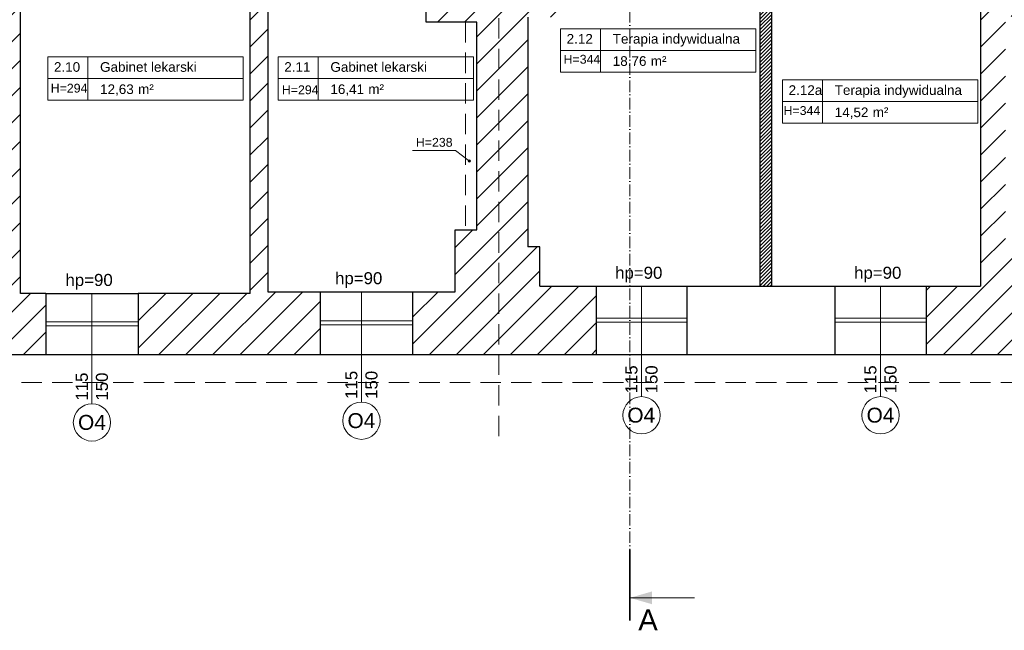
# Model space of a CAD drawing. Header units: millimetres. Extents: x 26866 to 1024070, y -428191 to 408885.
# Tile 47 of 248: x 184302 to 196558, y 277991 to 285601. Entities that reach past the tile are written whole.
import ezdxf

# ---------------------------------------------------------------- set-up
doc = ezdxf.new("R2010")
doc.units = ezdxf.units.MM
doc.header["$LTSCALE"] = 2
doc.linetypes.add('ACAD_ISO10W100', pattern=[18, 12, -3, 0, -3])
doc.linetypes.add('HIDDENX2', pattern=[19.05, 12.7, -6.35])
for name, color, linetype, lineweight in [('0_OPIS', 7, 'Continuous', 13), ('3DPLAN_A_OKNA', 153, 'Continuous', 5), ('3DPLAN_A_TABELKA POMIESZCZEŃ', 7, 'Continuous', 0), ('3DPLAN_A_WYSOKOŚCI ZMIANA', 144, 'HIDDENX2', 5), ('A_STOL_OPIS', 55, 'Continuous', 5), ('A_TXT', 7, 'Continuous', 0), ('A_ZESTAWIENIE STOLARKI', 3, 'Continuous', 15)]:
    doc.layers.add(name, color=color, linetype=linetype, lineweight=lineweight)
for name, color, linetype in [('3DPLAN_A_KRESKOWANIE 1', 253, 'Continuous'), ('3DPLAN_A_OPIS', 8, 'Continuous'), ('3DPLAN_A_POMIESZCZENIE NUMER', 100, 'Continuous'), ('3DPLAN_K_DZIAŁOWA NISKIE', 134, 'Continuous'), ('3DPLAN_K_NOŚNA', 7, 'Continuous'), ('3DPLAN_K_OBRYS WIDOK', 242, 'Continuous'), ('A_POMIESZCZENIE OPIS', 100, 'Continuous')]:
    doc.layers.add(name, color=color, linetype=linetype)
doc.styles.add('ARIAL', font='arial.ttf')
doc.styles.add('TABEL1', font='txt')

# ---------------------------------------------------------------- blocks, each defined once
blk = doc.blocks.new('tabelka dla tp')
at = {"layer": '3DPLAN_A_TABELKA POMIESZCZEŃ'}
for p, q in [((49.7, 54), (49.7, 0)), ((0, 27), (243.1, 27))]:
    blk.add_line(p, q, dxfattribs=at)
blk.add_lwpolyline([(0, 54), (243.1, 54), (243.1, 0), (0, 0)], close=True, dxfattribs=at)
at = {"layer": '3DPLAN_A_POMIESZCZENIE NUMER', "color": 7, "style": 'ARIAL'}
blk.add_attdef('NUMER', (2.2, 35.4), '', height=12, dxfattribs=at)
at = {"layer": 'A_POMIESZCZENIE OPIS', "insert": (112.2, 19.8), "char_height": 12, "width": 36.412, "attachment_point": 1, "style": 'ARIAL'}
blk.add_mtext('{\\C7;m²}', dxfattribs=at)
at = {"layer": 'A_POMIESZCZENIE OPIS', "color": 7, "style": 'ARIAL'}
for tag, p in [('NAZWA', (51.7, 35.4)), ('POWIERZCHNIA', (51.1, 7.2))]:
    blk.add_attdef(tag, p, '', height=12, dxfattribs=at)
blk = doc.blocks.new('II pietrooo')
at = {"layer": '3DPLAN_A_KRESKOWANIE 1'}
h = blk.add_hatch(dxfattribs=at)
h.set_pattern_fill('ANSI31', color=256, scale=7.5, style=0)
h.set_pattern_definition([(45, (25713.503, -37486.946), (-16.83798, 16.83798), [])])
h.paths.add_polyline_path([(28996.1, -35640), (29220.1, -35640), (29220.1, -35744), (29268.1, -35744), (29268.1, -35638), (29280.1, -35638), (29280.1, -35618), (28996.1, -35618)])
h.paths.add_polyline_path([(28878.1, -35618), (28627.1, -35618), (28627.1, -35638.7), (28681.5, -35638.7), (28681.5, -35640), (28878.1, -35640)])
h.paths.add_polyline_path([(28627.1, -35774.7), (28669.1, -35774.7), (28669.1, -35692.7), (28627.1, -35692.7)])
h.paths.add_polyline_path([(28558.7, -36657), (28739.1, -36657), (28739.1, -36571), (28671.1, -36571), (28671.1, -36518), (28657.1, -36518), (28657.1, -36236), (28700.1, -36236), (28700.1, -36016), (28669.1, -36016), (28669.1, -35828.7), (28627.1, -35828.7), (28627.1, -35865), (28626.1, -35886), (28626.1, -36572), (28558.7, -36572)])
h.paths.add_polyline_path([(29268.1, -35964), (29268.1, -35847), (29220.1, -35847), (29220.1, -35964)])
h.paths.add_polyline_path([(29503.5, -35638), (29503.5, -35618), (29460.1, -35618), (29460.1, -35600), (29450.1, -35600), (29450.1, -35618), (29383.1, -35618), (29383.1, -35638)])
h.paths.add_polyline_path([(28853.1, -36657), (29038.1, -36657), (29038.1, -36571), (28853.1, -36571)])
h.paths.add_polyline_path([(29151.1, -36657), (29338.1, -36657), (29338.1, -36571), (29270.1, -36571), (29270.1, -36518), (29220.1, -36518), (29220.1, -36571), (29151.1, -36571)])
h.paths.add_polyline_path([(29634.1, -36571), (29451.1, -36571), (29451.1, -36657), (29634.1, -36657)])
h.paths.add_polyline_path([(29935.1, -36571), (29869.1, -36571), (29869.1, -36518), (29822.1, -36518), (29822.1, -36571), (29747.1, -36571), (29747.1, -36657), (29935.1, -36657)])
h.paths.add_polyline_path([(30049.1, -36657), (30229.1, -36657), (30229.1, -36572), (30152.1, -36572), (30152.1, -35868), (30205.1, -35868), (30205.1, -35846), (30137.1, -35846), (30137.1, -36571), (30049.1, -36571)])
h.paths.add_polyline_path([(30416.1, -35967), (30444.1, -35967), (30444.1, -36519), (30416.1, -36519), (30416.1, -36572), (30344.1, -36572), (30344.1, -36657), (30525.1, -36657), (30525.1, -36569), (30491.1, -36569), (30491.1, -35961), (30561.1, -35961), (30561.1, -35942), (30464.1, -35942), (30464.1, -35846), (30308.1, -35846), (30308.1, -35868), (30416.1, -35868)])
h.paths.add_polyline_path([(30640.1, -36657), (30826.1, -36657), (30826.1, -36569), (30640.1, -36569)])
h.paths.add_polyline_path([(31069.1, -36128), (31069.1, -36517), (31041.1, -36517), (31041.1, -36569), (30941.1, -36569), (30941.1, -36657), (31677.5, -36657), (31677.5, -36350), (31638.1, -36350), (31638.1, -36497), (31585.1, -36497), (31585.1, -36562), (31092.1, -36562), (31092.1, -36128)])
h.paths.add_polyline_path([(31069.1, -35961), (30716.1, -35961), (30716.1, -35813), (30718.6, -35813), (30728.1, -35813), (30728.1, -35942), (31012.1, -35942), (31012.1, -35891), (31024.1, -35891), (31024.1, -35870), (31046.1, -35870), (31046.1, -35891), (31058.1, -35891), (31058.1, -35942), (31562.1, -35942), (31562.1, -35677), (31610.1, -35677), (31610.1, -35281), (31677.5, -35281), (31677.5, -36124), (31638.1, -36124), (31638.1, -35961), (31092.1, -35961), (31092.1, -36025), (31069.1, -36025)])
h.paths.add_polyline_path([(30708.3, -35857.5), (30708.3, -35812.4), (30740.7, -35812.4), (30740.7, -35857.5)], flags=9)
h.paths.add_polyline_path([(31062.1, -35694), (31062.1, -35618), (31015.1, -35618), (31015.1, -35694)])
h.paths.add_polyline_path([(31677.5, -35151), (31677.5, -34962), (30941.1, -34962), (30941.1, -35016), (31013.1, -35016), (31013.1, -35069), (31062.1, -35069), (31062.1, -35011), (31562.1, -35011), (31562.1, -35142), (31610.1, -35142), (31610.1, -35151)])
h.paths.add_polyline_path([(30826.1, -34962), (30640.1, -34962), (30640.1, -35016), (30826.1, -35016)])
h.paths.add_polyline_path([(30346.1, -35009), (30420.1, -35009), (30420.1, -35062), (30450.1, -35062), (30450.1, -35149), (30460.1, -35149), (30460.1, -35016), (30525.1, -35016), (30525.1, -34962), (30346.1, -34962)])
h.paths.add_polyline_path([(30231.1, -34962), (30056.1, -34962), (30056.1, -35009), (30231.1, -35009)])
h.paths.add_polyline_path([(29856.1, -35328), (29856.1, -35059), (29872.1, -35059), (29872.1, -35009), (29941.1, -35009), (29941.1, -34962), (29753.1, -34962), (29753.1, -35009), (29818.1, -35009), (29818.1, -35059), (29834.1, -35059), (29834.1, -35328)])
h.paths.add_polyline_path([(29460.1, -35480), (29460.1, -35466), (30247.1, -35466), (30247.1, -35441), (29856.1, -35441), (29856.1, -35428), (29834.1, -35428), (29834.1, -35441), (29556.1, -35441), (29556.1, -35009), (29638.1, -35009), (29638.1, -34962), (29461.1, -34962), (29461.1, -35016), (29547.1, -35016), (29547.1, -35448), (29368.1, -35448), (29368.1, -35466), (29450.1, -35466), (29450.1, -35480), (29452.1, -35480)])
h.paths.add_polyline_path([(29336.1, -34962), (29156.5, -34962), (29156.5, -35014), (29226.5, -35014), (29226.5, -35404), (29175.5, -35404), (29175.5, -35444), (28929.5, -35444), (28929.5, -35466), (29265.1, -35466), (29265.1, -35448), (29253.1, -35448), (29253.1, -35070), (29282.1, -35070), (29282.1, -35016), (29336.1, -35016)])
h.paths.add_polyline_path([(28860.5, -35014), (29041.5, -35014), (29041.5, -34962), (28860.5, -34962)])
h.paths.add_polyline_path([(28697.5, -35187), (28697.5, -35084), (28674.5, -35084), (28674.5, -35014), (28745.5, -35014), (28745.5, -34962), (28602.1, -34962), (28602.1, -35015), (28627.1, -35015), (28627.1, -35067), (28642.1, -35067), (28642.1, -35072), (28642.1, -35146.3), (28685.7, -35146.3), (28685.7, -35187)])
h.paths.add_polyline_path([(28642.1, -35353), (28635.1, -35353), (28635.1, -35438), (28643.1, -35438), (28643.1, -35466), (28829.5, -35466), (28829.5, -35444), (28674.5, -35444), (28674.5, -35200.3), (28642.1, -35200.3)])
h.paths.add_polyline_path([(28492.1, -35015), (28492.1, -34962), (28212, -34962), (28212, -34959), (28205.1, -34959), (28205.1, -35015)])
h.paths.add_polyline_path([(28062.1, -35183), (28062.1, -35072), (28072.1, -35072), (28072.1, -35015), (28081.1, -35015), (28081.1, -34918), (28086.1, -34918), (28086.1, -34914), (28069, -34914), (28069, -34944), (28074, -34944), (28074, -34959), (28062.5, -34959), (28062.5, -34962), (28026.6, -34962), (28026.6, -35180), (28027.1, -35180), (28027.1, -35183)])
h.paths.add_polyline_path([(27906.1, -35022), (27982.1, -35022), (27982.1, -35089), (27944.1, -35089), (27944.1, -35180), (28026.6, -35180), (28026.6, -34962), (27906.1, -34962)])
h.paths.add_polyline_path([(27791.1, -34962), (27617.1, -34962), (27617.1, -35022), (27791.1, -35022)])
h.paths.add_polyline_path([(27460.1, -35083), (27426.1, -35083), (27426.1, -35022), (27502.1, -35022), (27502.1, -34962), (26781.5, -34962), (26781.5, -35100), (26827.1, -35100), (26827.1, -35020), (27377.1, -35020), (27377.1, -35072), (27405.1, -35072), (27405.1, -35233), (27460.1, -35233)])
h.paths.add_polyline_path([(27405.1, -35492), (27426.1, -35492), (27426.1, -35323), (27405.1, -35323), (27405.1, -35332), (26827.1, -35332), (26827.1, -35275), (26781.5, -35275), (26781.5, -35409), (26826.1, -35409), (26826.1, -35352), (27405.1, -35352)])
h.paths.add_polyline_path([(26827.1, -36005), (26827.1, -35955), (27379.1, -35955), (27379.1, -35969), (27405.1, -35969), (27405.1, -35998), (27426.1, -35998), (27426.1, -35901), (27346.1, -35901), (27346.1, -35931), (26850.1, -35931), (26850.1, -35891), (26781.5, -35891), (26781.5, -36005)])
h.paths.add_polyline_path([(26993.7, -36573), (26827.1, -36573), (26827.1, -36503), (26881.1, -36503), (26881.1, -36349), (26827.1, -36349), (26827.1, -36275), (26781.5, -36275), (26781.5, -36657), (26993.7, -36657)])
h.paths.add_polyline_path([(27462.6, -36581), (27431.1, -36581), (27431.1, -36173), (27468.1, -36173), (27468.1, -36134), (27477.1, -36134), (27477.1, -36113), (27426.1, -36113), (27426.1, -36088), (27405.1, -36088), (27405.1, -36522), (27378.1, -36522), (27378.1, -36573), (27181.9, -36573), (27181.9, -36657), (27462.6, -36657)])
h.paths.add_polyline_path([(27415.6, -36075.1), (27432.1, -36075.1), (27432.1, -36095.1), (27415.6, -36095.1)], flags=9)
h.paths.add_polyline_path([(27804.1, -36578.9), (27739.1, -36578.9), (27739.1, -36043.9), (27716.1, -36043.9), (27716.1, -36113), (27580.1, -36113), (27580.1, -36134), (27717.1, -36134), (27717.1, -36581), (27577.6, -36581), (27577.6, -36657), (27804.1, -36657)])
h.paths.add_polyline_path([(28147.7, -36572), (28077.7, -36572), (28077.7, -36523), (28062.7, -36523), (28062.7, -36237), (28106.7, -36237), (28106.7, -36134), (28062.7, -36134), (28062.7, -36010), (28106.7, -36010), (28106.7, -35886), (28394.1, -35886), (28394.1, -35864), (28063.1, -35864), (28063.1, -35670), (28073.1, -35670), (28073.1, -35621), (28062.1, -35621), (28062.1, -35543), (28082.1, -35543), (28082.1, -35495), (28062.1, -35495), (28062.1, -35394), (28282.1, -35394), (28282.1, -35408), (28286.5, -35408), (28298.1, -35408), (28298.1, -35378), (28379.1, -35378), (28379.1, -35438), (28517.1, -35438), (28517.1, -35353), (28062.1, -35353), (28062.1, -35333), (28027.1, -35333), (28027.1, -35347), (28026.6, -35347), (28026.6, -36657), (28147.7, -36657)])
h.paths.add_polyline_path([(27990.1, -35853), (27968.1, -35853), (27968.1, -35869), (27697.3, -35869), (27697.3, -35888), (27716.1, -35888), (27716.1, -35906.3), (27737.7, -35906.3), (27737.7, -35953.9), (27739.1, -35953.9), (27739.1, -35885.9), (27985.1, -35885.9), (27985.1, -35971.9), (28001.1, -35971.9), (28001.1, -36038.9), (27936.1, -36038.9), (27936.1, -36242.9), (27999.1, -36242.9), (27999.1, -36501.9), (27972.1, -36501.9), (27972.1, -36578.9), (27919.1, -36578.9), (27919.1, -36657), (28026.6, -36657), (28026.6, -35347), (27730.1, -35347), (27730.1, -35371), (27990.1, -35371), (27990.1, -35559), (27950.1, -35559), (27950.1, -35615), (27920.1, -35615), (27920.1, -35714), (27990.1, -35714)])
h.paths.add_polyline_path([(27618.1, -35845), (27595.1, -35845), (27595.1, -35888), (27697.3, -35888), (27697.3, -35869), (27618.1, -35869)])
h.paths.add_polyline_path([(27618.1, -35668), (27611.1, -35668), (27611.1, -35639.5), (27595.1, -35639.5), (27595.1, -35742), (27618.1, -35742)])
h.paths.add_polyline_path([(27627.1, -35371), (27627.1, -35347), (27595.1, -35347), (27595.1, -35585.5), (27611.1, -35585.5), (27611.1, -35371)])
h.paths.add_polyline_path([(27611.1, -35585.5), (27595.1, -35585.5), (27595.1, -35612.5), (27611.1, -35612.5)])
h.paths.add_polyline_path([(27595.1, -35612.5), (27595.1, -35639.5), (27611.1, -35639.5), (27611.1, -35612.5)])
h.paths.add_polyline_path([(28681.5, -35638.7), (28627.1, -35638.7), (28627.1, -35665.7), (28669.1, -35665.7), (28669.1, -35640), (28681.5, -35640)])
h.paths.add_polyline_path([(28627.1, -35665.7), (28627.1, -35692.7), (28669.1, -35692.7), (28669.1, -35665.7)])
h.paths.add_polyline_path([(28669.1, -35774.7), (28627.1, -35774.7), (28627.1, -35801.7), (28669.1, -35801.7)])
h.paths.add_polyline_path([(28500.5, -35778.1), (28635.7, -35778.1), (28635.7, -35799.6), (28500.5, -35799.6)], flags=9)
h.paths.add_polyline_path([(28627.1, -35801.7), (28627.1, -35828.7), (28669.1, -35828.7), (28669.1, -35801.7)])
h.paths.add_polyline_path([(30458.6, -36145), (30476.6, -36145), (30476.6, -36165), (30458.6, -36165)], flags=24)
h.paths.add_polyline_path([(31264.9, -35935.3), (31310, -35935.3), (31310, -35967.7), (31264.9, -35967.7)], flags=24)
h.paths.add_polyline_path([(30822, -35935.3), (30867.1, -35935.3), (30867.1, -35967.7), (30822, -35967.7)], flags=24)
h.paths.add_polyline_path([(29703.8, -35437.8), (29748.9, -35437.8), (29748.9, -35470.2), (29703.8, -35470.2)], flags=24)
h.paths.add_polyline_path([(30025.6, -35437.8), (30070.7, -35437.8), (30070.7, -35470.2), (30025.6, -35470.2)], flags=24)
h.paths.add_polyline_path([(29534.6, -35263.9), (29534.6, -35218.8), (29567, -35218.8), (29567, -35263.9)], flags=24)
h.paths.add_polyline_path([(27335.8, -35645.7), (27389.6, -35645.7), (27389.6, -35678.1), (27335.8, -35678.1)], flags=24)
at = {"layer": '3DPLAN_A_OPIS', "lineweight": 0, "transparency": 33554687}
h = blk.add_hatch(dxfattribs=at)
h.set_pattern_fill('ANSI31', color=1)
h.paths.add_polyline_path([(28351.9, -35898), (28366.4, -35898), (28366.4, -35886), (28351.9, -35886), (28351.9, -35898)], is_closed=False)
h.paths.add_polyline_path([(28366.4, -36027.5), (28511.1, -36027.5), (28511.1, -36013), (28366.4, -36013), (28366.4, -36001), (28351.9, -36001), (28351.9, -36572), (28366.4, -36572), (28366.4, -36027.5)], is_closed=False)
h.paths.add_polyline_path([(28339.1, -36515.7), (28364.7, -36515.7), (28364.7, -36535.7), (28339.1, -36535.7)], flags=9)
h.paths.add_polyline_path([(28614.1, -36027.5), (28626.1, -36027.5), (28626.1, -36013), (28614.1, -36013), (28614.1, -36027.5)], is_closed=False)
at = {"layer": '3DPLAN_A_TABELKA POMIESZCZEŃ', "ltscale": 0.5}
blk.add_hatch(color=7, dxfattribs=at).paths.add_polyline_path([(27988.5, -36416.2, 13.985421), (27988.5, -36415.8, 0.071503)])
at = {"layer": 'A_TXT', "ltscale": 0.2}
h = blk.add_hatch(color=256, dxfattribs=at)
h.paths.add_polyline_path([(28217.4, -36960.4), (28189.8, -36960.4), (28217.4, -36968.4)])
h.paths.add_polyline_path([(28217.4, -36952.4), (28189.8, -36960.4), (28217.4, -36960.4)])
at = {"layer": '3DPLAN_A_OKNA'}
for p, q in [((27462.6, -36616.5), (27577.6, -36616.5)), ((27462.6, -36621.5), (27577.6, -36621.5)), ((27804.1, -36615.4), (27919.1, -36615.4)), ((27804.1, -36620.4), (27919.1, -36620.4)), ((28147.7, -36612), (28260.7, -36612)), ((28147.7, -36617), (28260.7, -36617)), ((28444.7, -36612), (28558.7, -36612)), ((28444.7, -36617), (28558.7, -36617))]:
    blk.add_line(p, q, dxfattribs=at)
at = {"layer": '3DPLAN_A_OPIS', "color": 1, "lineweight": 30}
for p, q in [((28351.9, -36572), (28351.9, -36001)), ((28366.4, -36572), (28366.4, -36027.5))]:
    blk.add_line(p, q, dxfattribs=at)
at = {"layer": '3DPLAN_A_TABELKA POMIESZCZEŃ', "color": 7, "ltscale": 0.5}
for p in [(27919, -36403.1), (27990, -36416.2)]:
    blk.add_line(p, (27972.6, -36403.1), dxfattribs=at)
blk.add_circle((27990, -36416.2), 1.51, dxfattribs=at)
at = {"layer": '3DPLAN_A_WYSOKOŚCI ZMIANA'}
for p, q in [((28026.6, -36758.9), (28026.6, -34433.7)), ((27985.1, -36242.9), (27985.1, -36501.9)), ((26746.5, -36692), (31712.5, -36692))]:
    blk.add_line(p, q, dxfattribs=at)
at = {"layer": '3DPLAN_K_DZIAŁOWA NISKIE'}
for p, q in [((28147.7, -36572), (28260.7, -36572)), ((28444.7, -36572), (28558.7, -36572)), ((27462.6, -36581), (27577.6, -36581)), ((27804.1, -36578.9), (27919.1, -36578.9))]:
    blk.add_line(p, q, dxfattribs=at)
at = {"layer": '3DPLAN_K_NOŚNA'}
for p, q in [((28626.1, -35886), (28626.1, -36572)), ((27739.1, -36043.9), (27739.1, -36578.9)), ((27936.1, -36242.9), (27936.1, -36038.9)), ((27717.1, -36581), (27717.1, -36134)), ((27431.1, -36581), (27431.1, -36173)), ((28062.7, -36237), (28062.7, -36523)), ((27999.1, -36242.9), (27936.1, -36242.9)), ((27999.1, -36501.9), (27999.1, -36242.9)), ((27972.1, -36501.9), (27999.1, -36501.9)), ((27972.1, -36578.9), (27972.1, -36501.9)), ((28077.7, -36523), (28062.7, -36523)), ((28077.7, -36572), (28077.7, -36523)), ((28077.7, -36572), (28147.7, -36572)), ((28147.7, -36572), (28147.7, -36657)), ((28260.7, -36572), (28444.7, -36572)), ((28260.7, -36572), (28260.7, -36657)), ((28444.7, -36572), (28444.7, -36657)), ((28558.7, -36572), (28626.1, -36572)), ((28558.7, -36572), (28558.7, -36657)), ((27462.6, -36581), (27431.1, -36581)), ((27462.6, -36581), (27462.6, -36657)), ((27577.6, -36581), (27577.6, -36657)), ((27717.1, -36581), (27577.6, -36581)), ((27739.1, -36578.9), (27804.1, -36578.9)), ((27804.1, -36578.9), (27804.1, -36657)), ((27919.1, -36578.9), (27919.1, -36657)), ((27919.1, -36578.9), (27972.1, -36578.9)), ((26781.5, -36657), (27462.6, -36657)), ((27577.6, -36657), (27804.1, -36657)), ((27919.1, -36657), (28147.7, -36657)), ((28260.7, -36657), (28444.7, -36657)), ((28558.7, -36657), (28739.1, -36657))]:
    blk.add_line(p, q, dxfattribs=at)
at = {"layer": '3DPLAN_K_OBRYS WIDOK'}
for p, q in [((27462.6, -36657), (27577.6, -36657)), ((27804.1, -36657), (27919.1, -36657)), ((28147.7, -36657), (28260.7, -36657)), ((28444.7, -36657), (28558.7, -36657))]:
    blk.add_line(p, q, dxfattribs=at)
at = {"layer": 'A_STOL_OPIS'}
for p, q in [((28204.2, -36709.6), (28204.2, -36572)), ((28501.7, -36709.6), (28501.7, -36572)), ((27520.1, -36718.6), (27520.1, -36581)), ((27855.6, -36716.5), (27855.6, -36578.9))]:
    blk.add_line(p, q, dxfattribs=at)
at = {"layer": 'A_TXT', "linetype": 'ACAD_ISO10W100', "ltscale": 0.6}
blk.add_line((28189.8, -35861.9), (28189.8, -36960.4), dxfattribs=at)
at = {"layer": 'A_TXT', "lineweight": 35, "ltscale": 0.2}
blk.add_line((28189.8, -36900.1), (28189.8, -36988.7), dxfattribs=at)
at = {"layer": 'A_TXT', "ltscale": 0.2}
blk.add_line((28189.8, -36960.4), (28270.1, -36960.4), dxfattribs=at)
at = {"layer": 'A_TXT', "lineweight": 35, "ltscale": 0.2, "const_width": 2}
blk.add_lwpolyline([(28189.8, -36900.1), (28189.8, -36988.7)], dxfattribs=at)
at = {"layer": 'A_ZESTAWIENIE STOLARKI', "ltscale": 0.25}
for centre in [(27520.1, -36741.9), (27855.6, -36739.7), (28204.2, -36732.9), (28501.7, -36732.9)]:
    blk.add_circle(centre, 23.2, dxfattribs=at)
at = {"layer": '3DPLAN_A_TABELKA POMIESZCZEŃ', "ltscale": 0.5}
ref = blk.add_blockref('tabelka dla tp', (28103.5, -36305.2), dxfattribs=at)
ref.add_attrib('NUMER', '2.12', (28111, -36269.8), dxfattribs={"layer": '3DPLAN_A_POMIESZCZENIE NUMER', "color": 0, "height": 12, "style": 'ARIAL'})
ref.add_attrib('NAZWA', 'Terapia indywidualna', (28168.4, -36269.8), dxfattribs={"layer": 'A_POMIESZCZENIE OPIS', "color": 0, "height": 12, "style": 'ARIAL'})
ref.add_attrib('POWIERZCHNIA', '18,76', (28168.4, -36297.5), dxfattribs={"layer": 'A_POMIESZCZENIE OPIS', "color": 0, "height": 12, "style": 'ARIAL'})
ref = blk.add_blockref('tabelka dla tp', (27465.3, -36340.3), dxfattribs=at)
ref.add_attrib('NUMER', '2.10', (27472.8, -36304.9), dxfattribs={"layer": '3DPLAN_A_POMIESZCZENIE NUMER', "color": 0, "height": 12, "style": 'ARIAL'})
ref.add_attrib('NAZWA', 'Gabinet lekarski', (27530.2, -36304.9), dxfattribs={"layer": 'A_POMIESZCZENIE OPIS', "color": 0, "height": 12, "style": 'ARIAL'})
ref.add_attrib('POWIERZCHNIA', '12,63', (27530.2, -36332.6), dxfattribs={"layer": 'A_POMIESZCZENIE OPIS', "color": 0, "height": 12, "style": 'ARIAL'})
ref = blk.add_blockref('tabelka dla tp', (27751.9, -36340.3), dxfattribs=at)
ref.add_attrib('NUMER', '2.11', (27759.5, -36304.9), dxfattribs={"layer": '3DPLAN_A_POMIESZCZENIE NUMER', "color": 0, "height": 12, "style": 'ARIAL'})
ref.add_attrib('NAZWA', 'Gabinet lekarski', (27816.9, -36304.9), dxfattribs={"layer": 'A_POMIESZCZENIE OPIS', "color": 0, "height": 12, "style": 'ARIAL'})
ref.add_attrib('POWIERZCHNIA', '16,41', (27816.9, -36332.6), dxfattribs={"layer": 'A_POMIESZCZENIE OPIS', "color": 0, "height": 12, "style": 'ARIAL'})
ref = blk.add_blockref('tabelka dla tp', (28379.8, -36369), dxfattribs=at)
ref.add_attrib('NUMER', '2.12a', (28387.3, -36333.7), dxfattribs={"layer": '3DPLAN_A_POMIESZCZENIE NUMER', "color": 0, "height": 12, "style": 'ARIAL'})
ref.add_attrib('NAZWA', 'Terapia indywidualna', (28444.7, -36333.7), dxfattribs={"layer": 'A_POMIESZCZENIE OPIS', "color": 0, "height": 12, "style": 'ARIAL'})
ref.add_attrib('POWIERZCHNIA', '14,52', (28444.7, -36361.4), dxfattribs={"layer": 'A_POMIESZCZENIE OPIS', "color": 0, "height": 12, "style": 'ARIAL'})
at = {"layer": '3DPLAN_A_OPIS', "color": 1, "lineweight": 30, "style": 'ARIAL'}
for tag, p in [('WYŁĄCZONE', (29640.6, -35218.8)), ('WYŁĄCZONE', (30122.4, -35218.8)), ('WYŁĄCZONE', (28887.3, -35245.6)), ('Z_OPRACOWANIA', (29630.2, -35241.2)), ('Z_OPRACOWANIA', (30112.1, -35241.2)), ('Z_OPRACOWANIA', (28877, -35267.3)), ('WYŁĄCZONE', (30987.8, -35381.8)), ('Z_OPRACOWANIA', (30977.5, -35404.2))]:
    blk.add_attdef(tag, p, '', height=12, dxfattribs=at)
at = {"layer": '3DPLAN_A_TABELKA POMIESZCZEŃ', "color": 7, "ltscale": 0.5, "char_height": 11, "width": 59.207, "attachment_point": 1, "style": 'ARIAL'}
for s, insert in [('H=344', (28107.2, -36283.8)), ('H=294', (27468.8, -36319.8)), ('H=294', (27756.5, -36321.8)), ('H=344', (28381, -36347.7)), ('H=238', (27923.3, -36387.3))]:
    blk.add_mtext(s, dxfattribs=dict(at, insert=insert))
at = {"layer": 'A_STOL_OPIS', "ltscale": 0.2, "char_height": 15, "attachment_point": 5, "rotation": 90, "style": 'TABEL1'}
for insert in [(27520.1, -36697.2), (27855.6, -36695), (28204.2, -36688.2), (28501.7, -36688.2)]:
    blk.add_mtext_dynamic_manual_height_columns('\\pxqc;{\\fArial|b0|i0|c238|p34;115\\P150}', width=72.901, gutter_width=100, heights=[0], dxfattribs=dict(at, insert=insert))
at = {"layer": 'A_TXT', "ltscale": 0.2, "insert": (28200.2, -37000.9), "char_height": 26, "width": 72.901, "attachment_point": 7, "style": 'TABEL1'}
blk.add_mtext('{\\fArial|b0|i0|c238|p34;A}', dxfattribs=at)
at = {"layer": 'A_ZESTAWIENIE STOLARKI', "ltscale": 0.2, "style": 'TABEL1'}
for s, insert, char_height, attachment_point in [('\\pxqc;{\\fArial|b0|i0|c238|p34;hp=90}', (28164.3, -36547.8), 15, 1), ('\\pxqc;{\\fArial|b0|i0|c238|p34;hp=90}', (28461.8, -36547.8), 15, 1), ('\\pxqc;{\\fArial|b0|i0|c238|p34;hp=90}', (27480.1, -36556.8), 15, 1), ('\\pxqc;{\\fArial|b0|i0|c238|p34;hp=90}', (27815.7, -36554.6), 15, 1), ('{\\fArial|b0|i0|c238|p34;O4}', (27520.1, -36741.9), 18.59, 5), ('{\\fArial|b0|i0|c238|p34;O4}', (27855.5, -36739.7), 18.59, 5), ('{\\fArial|b0|i0|c238|p34;O4}', (28203.9, -36732.9), 18.59, 5), ('{\\fArial|b0|i0|c238|p34;O4}', (28501.7, -36732.9), 18.59, 5)]:
    blk.add_mtext_dynamic_manual_height_columns(s, width=72.901, gutter_width=100, heights=[0], dxfattribs=dict(at, insert=insert, char_height=char_height, attachment_point=attachment_point))

msp = doc.modelspace()

# ---------------------------------------------------------------- block references
at = {"layer": '0_OPIS', "xscale": 10, "yscale": 10, "zscale": 10}
msp.add_blockref('II pietrooo', (-90000, 648000), dxfattribs=at)

doc.saveas('drawing.dxf')
